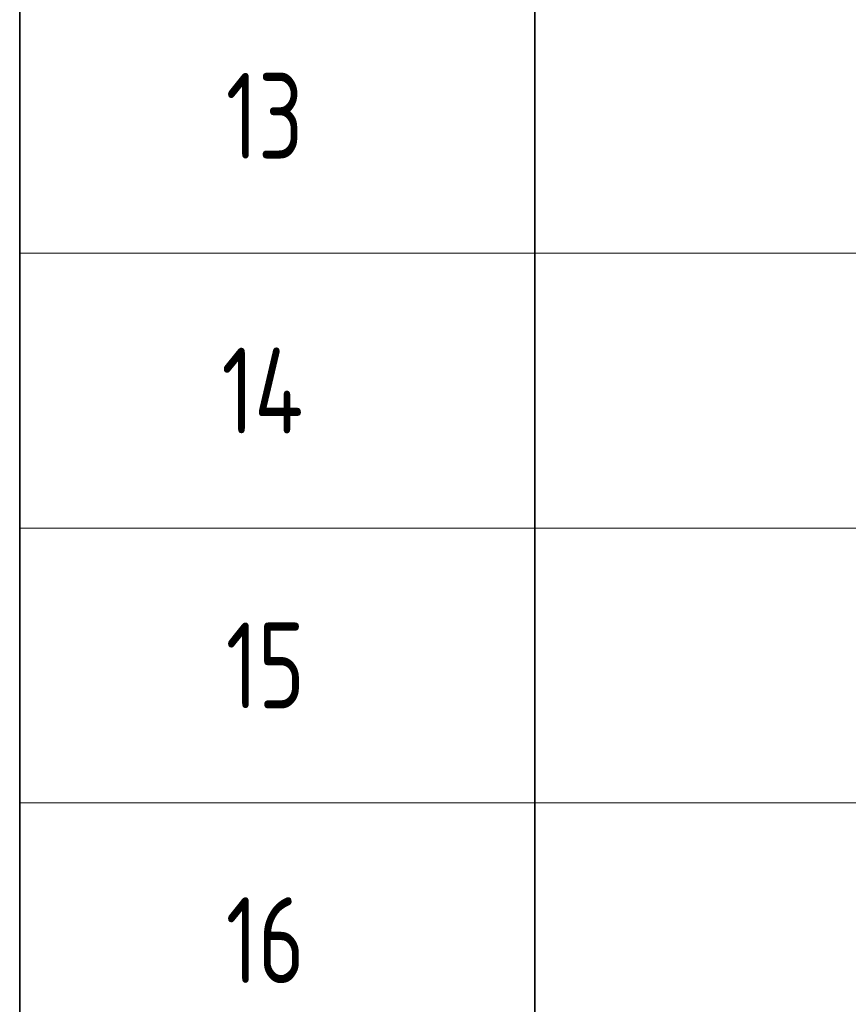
# Model space of a CAD drawing. Header units: metres. Extents: x -38 to 98, y -15 to 21.
# Tile 75 of 124: x 67.92 to 70.33, y 7.09 to 9.95. Entities that reach past the tile are written whole.
import ezdxf

# ---------------------------------------------------------------- set-up
doc = ezdxf.new("R2010")
doc.units = ezdxf.units.M
doc.styles.add('ISOCPEUR', font='txt')

msp = doc.modelspace()

# ---------------------------------------------------------------- linework, layer by layer
at = {"color": 7, "linetype": 'Continuous', "lineweight": 35, "transparency": 33554687}
for p, q in [((67.9198, 10.0717), (67.9198, 9.2717)), ((69.4198, 10.0717), (69.4198, 9.2717)), ((67.9198, 9.2717), (67.9198, 8.4717)), ((69.4198, 9.2717), (69.4198, 8.4717)), ((67.9198, 8.4717), (67.9198, 7.6717)), ((69.4198, 8.4717), (69.4198, 7.6717)), ((67.9198, 7.6717), (67.9198, 6.8717)), ((69.4198, 7.6717), (69.4198, 6.8717))]:
    msp.add_line(p, q, dxfattribs=at)
at = {"color": 7, "linetype": 'Continuous', "lineweight": 13, "transparency": 33554687}
for p, q in [((86.4198, 9.2717), (67.9198, 9.2717)), ((86.4198, 8.4717), (67.9198, 8.4717)), ((86.4198, 7.6717), (67.9198, 7.6717))]:
    msp.add_line(p, q, dxfattribs=at)

# ---------------------------------------------------------------- texts
at = {"color": 7, "linetype": 'Continuous', "lineweight": 35, "transparency": 33554687, "char_height": 0.25, "attachment_point": 7, "style": 'ISOCPEUR'}
for s, insert, width in [('\\W0.75;13', (68.5198, 9.5467), 0.393567), ('\\W0.76;14', (68.5073, 8.7467), 0.420468), ('\\W0.75;15', (68.5198, 7.9467), 0.393567), ('\\W0.75;16', (68.5198, 7.1467), 0.393567)]:
    msp.add_mtext(s, dxfattribs=dict(at, insert=insert, width=width))

doc.saveas('drawing.dxf')
